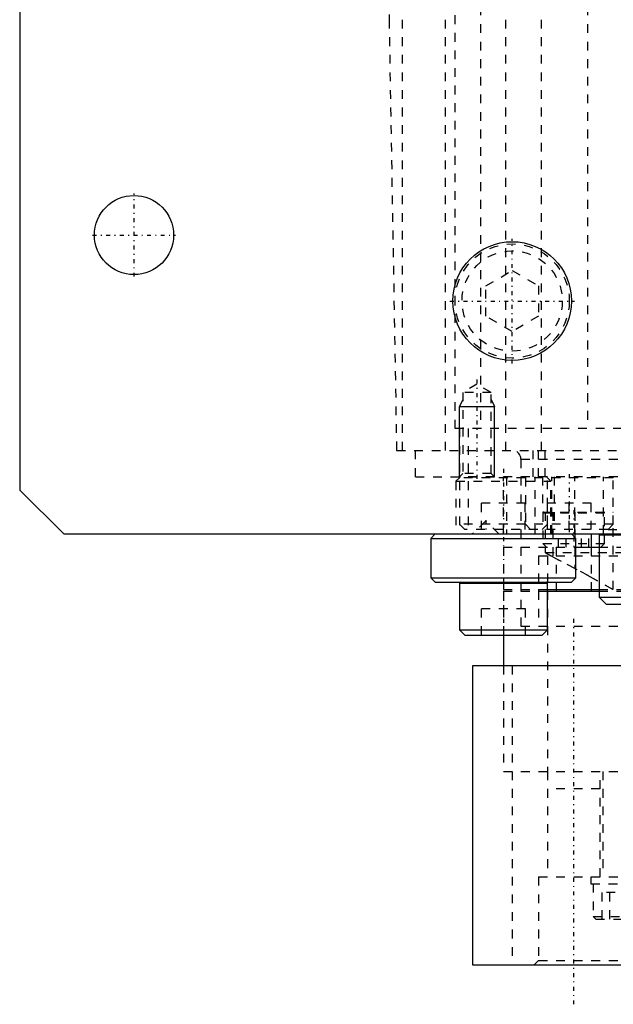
# Model space of a CAD drawing. Extents: x -100 to 100, y -58 to 429.
# Tile 1 of 12: x -100 to -32, y -26 to 86. Entities that reach past the tile are written whole.
import ezdxf

# ---------------------------------------------------------------- set-up
doc = ezdxf.new("R2010")
doc.units = 0
doc.linetypes.add('CENTER', pattern=[1.5, 0.45, -0.5, 0.05, -0.5])
doc.linetypes.add('DASHED', pattern=[2, 1, -1])
for name, color, linetype in [('AM_0', 7, 'CONTINUOUS'), ('AM_10', 7, 'CONTINUOUS'), ('AM_3', 7, 'DASHED'), ('AM_7', 7, 'CENTER')]:
    doc.layers.add(name, color=color, linetype=linetype)

msp = doc.modelspace()

# ---------------------------------------------------------------- linework, layer by layer
at = {"layer": 'AM_0', "color": 7, "linetype": 'CONTINUOUS'}
for p, q in [((-100, 151), (-100, 32)), ((-100, 32), (-95, 27)), ((-95, 27), (95, 27)), ((-52.75, 27), (-53.25, 26.5)), ((-36.75, 26.5), (-37.25, 27)), ((-35, 27), (-35, 25.5)), ((-34.02, 27), (-34.12, 26.9)), ((-34.12, 26.9), (-34.12, 19.8)), ((-34.12, 26.9), (-30, 26.9)), ((-53.25, 26.5), (-53.25, 22)), ((-53.25, 26.5), (-36.75, 26.5)), ((-36.75, 22), (-36.75, 26.5)), ((-36.75, 25.5), (-34.12, 25.5)), ((-53.25, 22), (-52.75, 21.5)), ((-53.25, 22), (-36.75, 22)), ((-52.75, 21.5), (-37.25, 21.5)), ((-50, 21.4), (-50, 16.1)), ((-50, 21.4), (-40, 21.4)), ((-40, 16.1), (-40, 21.4)), ((-37.25, 21.5), (-36.75, 22)), ((-40, 20.7), (-34.12, 20.7)), ((-40, 20.5), (-34.12, 20.5)), ((-34.12, 19.8), (-33.32, 19)), ((-34.12, 19.8), (-21.12, 19.8)), ((-33.32, 19), (-21.92, 19)), ((-50, 16.1), (-49.4, 15.5)), ((-50, 16.1), (-40, 16.1)), ((-40.6, 15.5), (-40, 16.1)), ((-49.4, 15.5), (-40.6, 15.5)), ((-45, 15.5), (-45, 12)), ((-48.5, 12), (-48.5, -22)), ((60.19, 12), (-48.5, 12)), ((-48.5, -22), (60.19, -22))]:
    msp.add_line(p, q, dxfattribs=at)
for centre, radius in [((-87, 61), 4.5), ((-44, 53.5), 6.75)]:
    msp.add_circle(centre, radius, dxfattribs=at)
for centre, start, end in [((-49.9, 21.4), 90, 180), ((-40.1, 21.4), 0, 90)]:
    msp.add_arc(centre, 0.1, start, end, dxfattribs=at)
at = {"layer": 'AM_10', "color": 7, "linetype": 'CONTINUOUS'}
for p, q in [((-49.62, 42.3), (-50, 41.5)), ((-50, 33.5), (-50, 41.5)), ((-50, 41.5), (-46, 41.5)), ((-46.38, 42.3), (-46, 41.5)), ((-46, 33.5), (-46, 41.5))]:
    msp.add_line(p, q, dxfattribs=at)
at = {"layer": 'AM_3', "color": 6, "linetype": 'DASHED'}
for p, q in [((-51.58, 36.5), (-51.58, 207.93)), ((-40.68, 36.5), (-40.68, 177.66)), ((-54.31, 156), (-58, 85.5)), ((-47.59, 151), (-47.59, 39)), ((-50.5, 39), (-50.5, 142)), ((-56.48, 36.5), (-56.48, 114.58)), ((-35.44, 109), (-35.44, 39)), ((-44.73, 36.5), (-44.73, 91.5)), ((-58, 85.5), (-57.14, 36.5)), ((-47, 55.23), (-44, 56.96)), ((-44, 56.96), (-41, 55.23)), ((-47, 51.77), (-47, 55.23)), ((-41, 55.23), (-41, 51.77)), ((-44, 50.04), (-47, 51.77)), ((-41, 51.77), (-44, 50.04)), ((-48, 44.04), (-49.62, 43.1)), ((-46.38, 43.1), (-48, 44.04)), ((-49.62, 43.1), (-49.62, 33.88)), ((-46.38, 43.1), (-49.62, 43.1)), ((-46.38, 33.88), (-46.38, 43.1)), ((50.5, 39), (-50.5, 39)), ((-50, 39), (-50, 27)), ((-49, 39), (-49, 27)), ((-57.14, 36.5), (57.14, 36.5)), ((-55, 33.5), (-55, 36.5)), ((-41.65, 36.5), (-41.65, 33.5)), ((-41, 33.5), (-41, 36.5)), ((-40.23, 33.5), (-40.23, 36.5)), ((-43, 35.5), (-43, 16.5)), ((-43, 35.5), (43, 35.5)), ((-49.62, 33.88), (-50, 33.5)), ((-46.38, 33.88), (-49.62, 33.88)), ((-46, 33.5), (-46.38, 33.88)), ((-55, 33.5), (-45, 33.5)), ((-50, 33.4), (-50.4, 33)), ((-50.4, 33), (-50.4, 27)), ((-50.4, 33), (-39.6, 33)), ((-32, 33.5), (-50, 33.5)), ((-32.5, 33.4), (-50, 33.4)), ((-45, 27), (-45, 33.5)), ((-44.64, 33.5), (-44.64, 27)), ((-42.5, 33.4), (-42.5, 28.1)), ((-41.39, 27), (-41.39, 33.5)), ((-40.56, 33.5), (-40.56, 29.5)), ((-40, 28.1), (-40, 33.4)), ((-39.6, 33), (-40, 33.4)), ((-39.6, 27), (-39.6, 33)), ((-39.5, 27), (-39.5, 33.5)), ((-39.22, 33.5), (-39.22, 27.5)), ((-36.86, 27), (-36.86, 33.5)), ((-33.61, 27), (-33.61, 33.5)), ((-32.5, 28.1), (-32.5, 33.4)), ((-47.48, 27.5), (-47.48, 30.5)), ((-42.52, 30.5), (-47.48, 30.5)), ((-42.52, 27.5), (-42.52, 30.5)), ((-39.97, 27.5), (-39.97, 30.5)), ((-35.02, 30.5), (-39.97, 30.5)), ((-37.5, 27.5), (-37.5, 30.5)), ((-35.02, 27.5), (-35.02, 30.5)), ((-40.56, 29.5), (-32.5, 29.5)), ((-40.5, 29.4), (-40.5, 25.9)), ((-40.5, 29.4), (-33.5, 29.4)), ((-40.24, 29.5), (-40.24, 24.89)), ((-39.39, 29.5), (-39.39, 24.4)), ((-36.87, 29.5), (-36.87, 23.07)), ((-33.5, 25.9), (-33.5, 29.4)), ((-50, 28.1), (-49.4, 27.5)), ((-32.5, 28.1), (-50, 28.1)), ((-47, 28.5), (-48.5, 27)), ((-45.5, 27), (-47, 28.5)), ((-42.5, 28.1), (-41.9, 27.5)), ((-40.6, 27.5), (-40, 28.1)), ((-33.1, 27.5), (-32.5, 28.1)), ((-32.5, 20.67), (-32.5, 28.1)), ((-33.1, 27.5), (-49.4, 27.5)), ((-38.73, 25.5), (-38.73, 27.5)), ((-37.87, 25.5), (-37.87, 27.5)), ((-36.13, 25.5), (-36.13, 27.5)), ((-35.27, 25.5), (-35.27, 27.5)), ((-33.1, 27.5), (33.1, 27.5)), ((-40.5, 25.9), (-40.1, 25.5)), ((-40.5, 25.9), (-33.5, 25.9)), ((-33.9, 25.5), (-33.5, 25.9)), ((-45, 25.5), (-45, 20.7)), ((-45, 25.5), (-36.75, 25.5)), ((-40.24, 24.89), (-16.84, 24.89)), ((-40.17, 24.85), (-40.24, 24.89)), ((-39.57, 24.5), (-39.93, 24.7)), ((-39, 25.5), (-39, 20.5)), ((-35, 25.5), (-35, 20.5)), ((-34.12, 25.5), (-16.76, 25.5)), ((-41, 24.5), (-41, 16.5)), ((-41, 24.5), (41, 24.5)), ((-40, 24.5), (-40, 0)), ((-39.57, 24.5), (-36.87, 23.07)), ((-34.86, 21.99), (-39, 24.19)), ((-35.36, 22.26), (-36.75, 23)), ((-32.5, 20.67), (-35.36, 22.26)), ((-32.55, 20.7), (-34.86, 21.99)), ((-45, 20.7), (-40, 20.7)), ((-45, 20.5), (-45, 15.5)), ((-45, 20.5), (-40, 20.5)), ((-41, 20.7), (-41, 20.5)), ((-34.12, 20.7), (-21.12, 20.7)), ((-34.12, 20.5), (-21.12, 20.5)), ((-47.5, 15.5), (-47.5, 18.5)), ((-42.5, 18.5), (-47.5, 18.5)), ((-42.5, 15.5), (-42.5, 18.5)), ((-43, 16.5), (43, 16.5)), ((-45, 12), (-45, 0)), ((-44, 12), (-44, -22)), ((-45, 0), (45, 0)), ((-45, 0), (45, 0)), ((-40, 0), (-40, -12)), ((-34, -12), (-34, 0)), ((-33.69, 0), (-33.69, -12)), ((-34, -2), (-40, -2)), ((-41, -12), (-41, -21.5)), ((-41, -12), (41, -12)), ((-35.04, -12), (-35.04, -12.8)), ((-35.04, -12.8), (-23.16, -12.8)), ((-34.79, -12.8), (-34.79, -16.5)), ((-33.75, -16.8), (-33.75, -13.8)), ((-30.29, -13.8), (-33.75, -13.8)), ((-32.89, -16.8), (-32.89, -13.8)), ((-34.79, -16.5), (-34.49, -16.8)), ((-34.79, -16.5), (-29.29, -16.5)), ((-34.49, -16.8), (-29.59, -16.8)), ((-41, -21.5), (-41.5, -22)), ((-41, -21.5), (41, -21.5))]:
    msp.add_line(p, q, dxfattribs=at)
for points in [[(-40.24, 24.89, 0), (-40.23, 24.89, 0), (-40.2, 24.87, 0), (-40.17, 24.85, 0), (-40.16, 24.84, 0), (-40.14, 24.83, 0), (-40.11, 24.81, 0), (-40.08, 24.79, 0), (-40.04, 24.77, 0), (-40.01, 24.75, 0), (-39.97, 24.73, 0), (-39.95, 24.72, 0), (-39.93, 24.71, 0), (-39.89, 24.68, 0), (-39.85, 24.66, 0), (-39.81, 24.64, 0), (-39.77, 24.61, 0), (-39.72, 24.59, 0), (-39.7, 24.57, 0), (-39.68, 24.56, 0), (-39.64, 24.54, 0), (-39.59, 24.51, 0), (-39.57, 24.5, 0)], [(-39.93, 24.7, 0), (-39.93, 24.71, 0), (-39.95, 24.72, 0), (-39.96, 24.72, 0), (-39.97, 24.73, 0), (-39.98, 24.73, 0), (-39.99, 24.74, 0), (-40.01, 24.75, 0), (-40.02, 24.76, 0), (-40.03, 24.77, 0), (-40.05, 24.77, 0), (-40.05, 24.78, 0), (-40.06, 24.78, 0), (-40.07, 24.79, 0), (-40.09, 24.8, 0), (-40.1, 24.81, 0), (-40.11, 24.81, 0), (-40.12, 24.82, 0), (-40.13, 24.82, 0), (-40.14, 24.83, 0), (-40.15, 24.84, 0), (-40.16, 24.84, 0), (-40.17, 24.85, 0)]]:
    msp.add_polyline3d(points, dxfattribs=at)
for radius in [6.5, 5.7]:
    msp.add_circle((-44, 53.5), radius, dxfattribs=at)
for centre, radius, start, end in [((-44, 35.5), 1, 0, 90), ((-49.9, 33.4), 0.1, 90, 180), ((-42.4, 33.4), 0.1, 90, 180), ((-40.1, 33.4), 0.1, 0, 90), ((-32.6, 33.4), 0.1, 0, 90), ((-40.4, 29.4), 0.1, 90, 180), ((-33.6, 29.4), 0.1, 0, 90)]:
    msp.add_arc(centre, radius, start, end, dxfattribs=at)
at = {"layer": 'AM_7', "color": 4, "linetype": 'CENTER'}
for p, q in [((-87, 56.27), (-87, 65.72)), ((-91.72, 61), (-82.28, 61)), ((-44, 46.41), (-44, 60.59)), ((-51.09, 53.5), (-36.91, 53.5)), ((-48, 44.56), (-48, 32.97)), ((-45, 34.4), (-45, 14.6)), ((-37.5, 33.8), (-37.5, 27.2)), ((-37, 29.7), (-37, 25.3)), ((-47, 28.57), (-47, 26.93)), ((-37, -26.5), (-37, 17.5))]:
    msp.add_line(p, q, dxfattribs=at)

doc.saveas('drawing.dxf')
